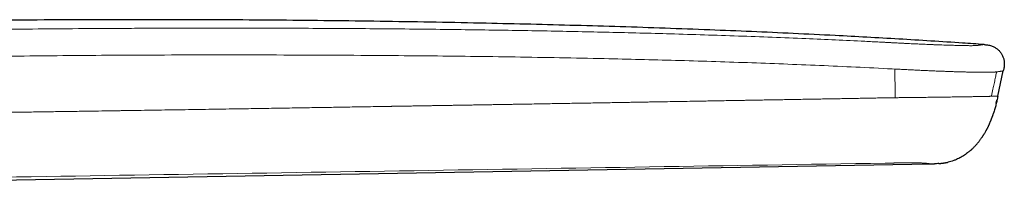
# Model space of a CAD drawing. Header units: millimetres. Extents: x 8 to 831, y 12 to 489.
# Tile 88 of 88: x 742 to 802, y 479 to 489. Entities that reach past the tile are written whole.
import ezdxf

# ---------------------------------------------------------------- set-up
doc = ezdxf.new("R2010")
doc.units = ezdxf.units.MM

msp = doc.modelspace()

# ---------------------------------------------------------------- linework, layer by layer
at = {"color": 252, "linetype": 'Continuous', "lineweight": 0}
for p, q in [((800.336, 487.288), (800.345, 487.287)), ((794.969, 485.818), (794.809, 485.826)), ((797.636, 480.14), (797.62, 480.139))]:
    msp.add_line(p, q, dxfattribs=at)
at = {"color": 7, "linetype": 'Continuous', "lineweight": 30}
for p, q in [((800.345, 487.288), (800.337, 487.288)), ((801.16, 484.187), (801.487, 485.704)), ((801.114, 483.976), (801.114, 483.977)), ((800.424, 482.062), (800.357, 481.951)), ((800.424, 482.062), (800.425, 482.064)), ((740.41, 479.131), (797.125, 480.121)), ((797.137, 480.121), (797.125, 480.121))]:
    msp.add_line(p, q, dxfattribs=at)
for points, knots in [([(800.31, 487.289), (799.888, 487.319), (798.828, 487.393), (797.129, 487.503), (795.213, 487.619), (793.297, 487.728), (791.183, 487.841), (788.872, 487.955), (786.364, 488.068), (783.796, 488.172), (781.17, 488.269), (778.483, 488.358), (775.797, 488.436), (773.111, 488.506), (770.321, 488.57), (767.426, 488.627), (764.428, 488.677), (761.429, 488.717), (758.431, 488.748), (755.434, 488.769), (752.438, 488.781), (749.442, 488.785), (746.307, 488.779), (743.032, 488.762), (739.617, 488.733), (736.203, 488.692), (732.792, 488.64), (729.625, 488.58), (726.701, 488.516), (724.018, 488.449), (721.332, 488.376), (718.643, 488.295), (715.706, 488.199), (712.522, 488.085), (709.093, 487.951), (705.667, 487.804), (702.246, 487.646), (698.828, 487.476), (695.633, 487.307), (693.577, 487.189), (692.66, 487.136)], [0, 0, 0, 0, 0.011777, 0.029585, 0.047412, 0.065238, 0.083055, 0.106374, 0.129682, 0.152982, 0.177938, 0.202888, 0.227836, 0.252783, 0.277731, 0.305575, 0.333417, 0.361257, 0.389092, 0.416919, 0.444738, 0.47255, 0.500356, 0.532062, 0.563766, 0.595464, 0.627144, 0.658802, 0.683682, 0.708595, 0.733546, 0.758525, 0.783518, 0.8154, 0.847263, 0.879092, 0.91089, 0.942663, 0.974417, 1, 1, 1, 1]), ([(800.336, 487.288), (800.328, 487.289), (800.318, 487.289), (800.307, 487.29), (800.306, 487.29)], [0, 0, 0, 0, 0.908067, 1, 1, 1, 1]), ([(800.345, 487.287), (800.372, 487.285), (800.437, 487.281), (800.541, 487.269), (800.656, 487.248), (800.768, 487.218), (800.87, 487.179), (800.963, 487.133), (801.046, 487.082), (801.124, 487.024), (801.196, 486.96), (801.263, 486.89), (801.324, 486.814), (801.378, 486.734), (801.425, 486.649), (801.465, 486.561), (801.497, 486.47), (801.521, 486.376), (801.539, 486.274), (801.547, 486.164), (801.544, 486.048), (801.531, 485.932), (801.511, 485.818), (801.495, 485.742), (801.487, 485.704)], [0, 0, 0, 0, 0.0354609, 0.0862354, 0.137017, 0.1877913, 0.2385137, 0.2807969, 0.3231019, 0.3654131, 0.4077184, 0.4500266, 0.4923392, 0.5346506, 0.5769578, 0.6192619, 0.6615691, 0.7038735, 0.7461643, 0.7969014, 0.8476751, 0.8984317, 0.9491995, 1, 1, 1, 1]), ([(801.16, 484.187), (801.141, 484.101), (801.104, 483.93), (801.045, 483.674), (800.978, 483.42), (800.93, 483.249), (800.901, 483.164), (800.901, 483.162)], [0, 0, 0, 0, 0.248573, 0.49714, 0.745706, 0.994294, 1, 1, 1, 1]), ([(801.06, 483.739), (801.06, 483.741), (801.061, 483.745), (801.062, 483.751), (801.062, 483.757), (801.063, 483.763), (801.063, 483.769), (801.064, 483.775), (801.064, 483.781), (801.065, 483.787), (801.065, 483.793), (801.066, 483.799), (801.067, 483.805), (801.067, 483.811), (801.068, 483.817), (801.07, 483.822), (801.071, 483.827), (801.071, 483.829), (801.071, 483.831), (801.072, 483.833), (801.072, 483.836), (801.074, 483.841), (801.075, 483.847), (801.077, 483.854), (801.08, 483.862), (801.082, 483.87), (801.085, 483.878), (801.087, 483.886), (801.09, 483.896), (801.094, 483.906), (801.097, 483.917), (801.101, 483.928), (801.104, 483.94), (801.108, 483.952), (801.111, 483.964), (801.113, 483.972), (801.114, 483.976)], [0, 0, 0, 0, 0.067603, 0.130265, 0.187998, 0.240806, 0.288683, 0.33162, 0.369605, 0.39877, 0.424127, 0.445675, 0.46342, 0.477382, 0.487622, 0.494317, 0.496531, 0.497446, 0.498298, 0.499156, 0.500089, 0.502357, 0.509181, 0.519546, 0.533621, 0.551468, 0.573112, 0.598562, 0.627825, 0.665939, 0.709039, 0.757134, 0.810241, 0.868389, 0.931621, 1, 1, 1, 1]), ([(800.424, 482.062), (800.426, 482.066), (800.431, 482.074), (800.439, 482.088), (800.447, 482.103), (800.456, 482.12), (800.465, 482.136), (800.474, 482.152), (800.483, 482.168), (800.493, 482.188), (800.504, 482.209), (800.519, 482.237), (800.538, 482.274), (800.559, 482.315), (800.578, 482.355), (800.597, 482.394), (800.615, 482.433), (800.633, 482.471), (800.652, 482.514), (800.673, 482.563), (800.695, 482.614), (800.714, 482.659), (800.729, 482.697), (800.742, 482.732), (800.754, 482.761), (800.762, 482.783), (800.767, 482.796), (800.767, 482.798), (800.767, 482.799), (800.768, 482.8), (800.768, 482.801), (800.769, 482.803), (800.769, 482.804), (800.77, 482.806), (800.77, 482.808), (800.772, 482.81), (800.774, 482.817), (800.778, 482.826), (800.783, 482.839), (800.789, 482.855), (800.797, 482.873), (800.806, 482.896), (800.816, 482.923), (800.828, 482.954), (800.841, 482.988), (800.855, 483.027), (800.87, 483.069), (800.885, 483.115), (800.896, 483.146), (800.901, 483.163)], [0, 0, 0, 0, 0.033153, 0.061169, 0.084174, 0.102459, 0.116662, 0.122659, 0.131774, 0.141492, 0.152607, 0.165309, 0.188752, 0.216715, 0.239554, 0.264827, 0.290971, 0.315875, 0.339535, 0.377582, 0.41195, 0.442667, 0.469762, 0.493269, 0.517673, 0.536685, 0.550611, 0.560232, 0.563623, 0.566105, 0.567057, 0.567869, 0.568612, 0.569376, 0.570247, 0.571281, 0.573966, 0.582173, 0.594414, 0.61077, 0.631262, 0.655886, 0.689071, 0.72761, 0.771476, 0.820647, 0.875114, 0.934886, 1, 1, 1, 1]), ([(799.503, 480.914), (799.506, 480.917), (799.512, 480.922), (799.522, 480.931), (799.531, 480.939), (799.539, 480.946), (799.548, 480.954), (799.556, 480.961), (799.563, 480.967), (799.568, 480.972), (799.575, 480.978), (799.584, 480.987), (799.597, 480.999), (799.613, 481.014), (799.638, 481.037), (799.673, 481.072), (799.72, 481.118), (799.77, 481.171), (799.824, 481.229), (799.88, 481.291), (799.934, 481.355), (799.986, 481.418), (800.035, 481.479), (800.081, 481.539), (800.124, 481.597), (800.164, 481.653), (800.198, 481.703), (800.228, 481.746), (800.252, 481.782), (800.274, 481.816), (800.295, 481.848), (800.313, 481.877), (800.33, 481.905), (800.346, 481.93), (800.354, 481.944), (800.359, 481.951)], [0, 0, 0, 0, 0.036396, 0.068413, 0.096047, 0.119317, 0.138276, 0.153048, 0.161548, 0.16812, 0.170859, 0.179187, 0.191162, 0.203365, 0.217929, 0.253819, 0.293911, 0.338203, 0.386694, 0.438873, 0.490239, 0.539726, 0.587343, 0.633095, 0.676986, 0.71902, 0.758933, 0.787456, 0.815353, 0.843206, 0.871588, 0.90103, 0.931998, 0.964882, 1, 1, 1, 1]), ([(799.503, 480.915), (799.501, 480.913), (799.45, 480.866), (799.355, 480.791), (799.218, 480.689), (799.087, 480.601), (798.951, 480.52), (798.812, 480.447), (798.663, 480.378), (798.505, 480.316), (798.337, 480.261), (798.223, 480.233), (798.166, 480.219)], [0, 0, 0, 0, 0.005756, 0.135154, 0.238725, 0.342295, 0.445817, 0.549274, 0.652684, 0.768507, 0.884394, 1, 1, 1, 1]), ([(797.62, 480.139), (797.623, 480.139), (797.628, 480.14), (797.636, 480.14), (797.644, 480.141), (797.653, 480.142), (797.662, 480.143), (797.672, 480.144), (797.683, 480.145), (797.695, 480.147), (797.707, 480.148), (797.721, 480.15), (797.735, 480.151), (797.751, 480.153), (797.765, 480.155), (797.778, 480.156), (797.788, 480.157), (797.799, 480.159), (797.813, 480.16), (797.831, 480.162), (797.852, 480.165), (797.878, 480.169), (797.902, 480.172), (797.926, 480.175), (797.949, 480.179), (797.972, 480.182), (797.995, 480.186), (798.018, 480.19), (798.04, 480.194), (798.061, 480.197), (798.081, 480.201), (798.101, 480.205), (798.119, 480.209), (798.137, 480.212), (798.153, 480.216), (798.161, 480.218), (798.166, 480.219)], [0, 0, 0, 0, 0.060982, 0.117862, 0.170588, 0.219122, 0.263441, 0.303532, 0.339396, 0.371047, 0.398514, 0.421854, 0.441157, 0.456592, 0.468483, 0.473313, 0.477581, 0.481507, 0.487366, 0.493658, 0.502752, 0.512569, 0.524062, 0.538327, 0.555932, 0.577164, 0.60217, 0.631026, 0.663763, 0.700388, 0.740887, 0.785231, 0.833377, 0.885269, 0.940837, 1, 1, 1, 1]), ([(797.123, 480.121), (797.124, 480.121), (797.127, 480.121), (797.133, 480.121), (797.141, 480.121), (797.15, 480.122), (797.16, 480.122), (797.17, 480.122), (797.181, 480.122), (797.192, 480.123), (797.202, 480.123), (797.211, 480.123), (797.219, 480.123), (797.227, 480.123), (797.235, 480.123), (797.243, 480.124), (797.25, 480.124), (797.258, 480.124), (797.267, 480.124), (797.278, 480.124), (797.289, 480.125), (797.3, 480.125), (797.31, 480.125), (797.319, 480.125), (797.327, 480.125), (797.335, 480.125), (797.341, 480.126), (797.346, 480.126), (797.348, 480.126), (797.35, 480.126)], [0, 0, 0, 0, 0.019865, 0.096366, 0.164219, 0.223454, 0.274126, 0.316335, 0.350255, 0.376218, 0.390906, 0.402228, 0.407081, 0.414055, 0.421092, 0.430512, 0.435236, 0.440162, 0.451638, 0.466484, 0.492647, 0.526727, 0.569026, 0.619692, 0.678796, 0.746376, 0.822442, 0.90699, 1, 1, 1, 1]), ([(797.62, 480.139), (797.571, 480.136), (797.481, 480.13), (797.39, 480.127), (797.35, 480.126)], [0, 0, 0, 0, 0.55029, 1, 1, 1, 1])]:
    msp.add_open_spline(points, degree=3, knots=knots, dxfattribs=at)
at = {"color": 252, "linetype": 'Continuous', "lineweight": 0}
for points, knots in [([(692.642, 487.136), (692.643, 487.136), (692.647, 487.136), (692.668, 487.136), (692.701, 487.136), (692.747, 487.136), (692.806, 487.137), (692.876, 487.137), (692.956, 487.137), (693.047, 487.137), (693.149, 487.138), (693.262, 487.138), (693.389, 487.138), (693.531, 487.139), (693.689, 487.139), (693.859, 487.14), (694.042, 487.14), (694.238, 487.14), (694.443, 487.141), (694.654, 487.141), (694.871, 487.141), (695.098, 487.141), (695.335, 487.141), (695.586, 487.14), (695.854, 487.14), (696.139, 487.14), (696.436, 487.139), (696.745, 487.138), (697.066, 487.137), (697.391, 487.136), (697.718, 487.135), (698.047, 487.133), (698.386, 487.132), (698.732, 487.13), (699.094, 487.127), (699.471, 487.125), (699.861, 487.122), (700.258, 487.119), (700.663, 487.116), (701.075, 487.113), (701.486, 487.11), (701.895, 487.106), (702.303, 487.103), (702.717, 487.1), (703.137, 487.096), (703.573, 487.093), (704.025, 487.089), (704.494, 487.086), (704.969, 487.082), (705.451, 487.079), (705.941, 487.076), (706.427, 487.073), (706.907, 487.071), (707.379, 487.069), (707.851, 487.068), (708.324, 487.067), (708.806, 487.067), (709.3, 487.068), (709.806, 487.069), (710.314, 487.072), (710.823, 487.075), (711.335, 487.079), (711.836, 487.085), (712.328, 487.091), (712.81, 487.099), (713.292, 487.107), (713.775, 487.116), (714.267, 487.127), (714.766, 487.139), (715.272, 487.153), (715.775, 487.168), (716.274, 487.184), (716.771, 487.202), (717.254, 487.221), (717.726, 487.24), (718.186, 487.261), (718.642, 487.282), (719.096, 487.305), (719.516, 487.327), (719.903, 487.348), (720.258, 487.369), (720.612, 487.39), (720.963, 487.412), (721.313, 487.434), (721.661, 487.457), (721.996, 487.48), (722.262, 487.499), (722.463, 487.514), (722.612, 487.525), (722.767, 487.536), (722.927, 487.548), (723.094, 487.561), (723.251, 487.573), (723.394, 487.584), (723.526, 487.594), (723.66, 487.604), (723.767, 487.613), (723.839, 487.618), (723.875, 487.621), (723.907, 487.624), (723.939, 487.626), (723.972, 487.629), (724.007, 487.631), (724.043, 487.634), (724.078, 487.637), (724.114, 487.64), (724.15, 487.642), (724.186, 487.645), (724.222, 487.648), (724.282, 487.653), (724.363, 487.659), (724.464, 487.666), (724.555, 487.673), (724.625, 487.679), (724.675, 487.682), (724.714, 487.685), (724.761, 487.689), (724.819, 487.693), (724.881, 487.697), (724.943, 487.701), (725.036, 487.708), (725.161, 487.717), (725.316, 487.727), (725.47, 487.737), (725.621, 487.747), (725.837, 487.761), (726.122, 487.779), (726.481, 487.8), (726.847, 487.821), (727.241, 487.842), (727.662, 487.865), (728.116, 487.887), (728.575, 487.909), (729.035, 487.93), (729.492, 487.949), (729.883, 487.965), (730.207, 487.978), (730.462, 487.987), (730.713, 487.996), (730.959, 488.005), (731.2, 488.013), (731.443, 488.02), (731.672, 488.027), (731.891, 488.033), (732.095, 488.039), (732.303, 488.044), (732.515, 488.05), (732.73, 488.055), (732.941, 488.06), (733.147, 488.065), (733.352, 488.07), (733.568, 488.074), (733.798, 488.079), (734.031, 488.084), (734.266, 488.089), (734.439, 488.092), (734.555, 488.094), (734.61, 488.095), (734.666, 488.096), (734.722, 488.098), (734.774, 488.098), (734.814, 488.099), (734.855, 488.1), (734.905, 488.101), (734.979, 488.102), (735.07, 488.104), (735.177, 488.106), (735.301, 488.108), (735.442, 488.111), (735.594, 488.114), (735.741, 488.116), (735.875, 488.119), (735.993, 488.121), (736.105, 488.123), (736.213, 488.124), (736.496, 488.129), (736.974, 488.137), (737.647, 488.148), (738.337, 488.159), (739.027, 488.169), (739.718, 488.179), (740.408, 488.188), (741.099, 488.197), (742.481, 488.214), (744.554, 488.235), (746.639, 488.25), (748.044, 488.258), (748.769, 488.262), (749.494, 488.265), (750.219, 488.268), (750.945, 488.27), (752.12, 488.273), (753.749, 488.276), (755.831, 488.275), (757.921, 488.271), (760.017, 488.264), (762.121, 488.252), (764.231, 488.237), (766.344, 488.217), (768.383, 488.194), (770.343, 488.167), (772.223, 488.138), (774.093, 488.106), (775.954, 488.069), (777.806, 488.028), (779.65, 487.983), (781.558, 487.931), (783.531, 487.872), (785.57, 487.804), (787.602, 487.729), (789.547, 487.65), (791.405, 487.568), (792.878, 487.498), (793.785, 487.453), (794.132, 487.435), (794.222, 487.431), (794.32, 487.426), (794.417, 487.421), (794.517, 487.415), (794.618, 487.41), (794.72, 487.405), (794.8, 487.401), (794.861, 487.397), (794.904, 487.395), (794.945, 487.393), (794.982, 487.391), (795.017, 487.389), (795.059, 487.387), (795.141, 487.383), (795.26, 487.377), (795.392, 487.37), (795.504, 487.364), (795.597, 487.359), (795.685, 487.355), (795.77, 487.351), (795.892, 487.345), (796.053, 487.337), (796.248, 487.328), (796.434, 487.319), (796.615, 487.311), (796.795, 487.303), (796.976, 487.296), (797.171, 487.288), (797.376, 487.28), (797.59, 487.272), (797.802, 487.265), (798.01, 487.258), (798.215, 487.251), (798.406, 487.245), (798.58, 487.24), (798.734, 487.236), (798.877, 487.232), (799.01, 487.229), (799.135, 487.226), (799.25, 487.224), (799.355, 487.223), (799.45, 487.222), (799.537, 487.222), (799.615, 487.222), (799.672, 487.223), (799.712, 487.224), (799.74, 487.224), (799.766, 487.225), (799.79, 487.226), (799.813, 487.227), (799.834, 487.229), (799.857, 487.23), (799.88, 487.232), (799.905, 487.234), (799.928, 487.237), (799.949, 487.24), (799.967, 487.242), (799.982, 487.244), (799.995, 487.246), (800.009, 487.249), (800.023, 487.251), (800.036, 487.253), (800.049, 487.255), (800.063, 487.257), (800.076, 487.259), (800.089, 487.26), (800.108, 487.263), (800.131, 487.266), (800.158, 487.27), (800.182, 487.273), (800.204, 487.276), (800.232, 487.28), (800.263, 487.284), (800.289, 487.287), (800.303, 487.289), (800.305, 487.289), (800.306, 487.29)], [0, 0, 0, 0, 0.004083, 0.008141, 0.012178, 0.016196, 0.020196, 0.024183, 0.027931, 0.031672, 0.035407, 0.039138, 0.042869, 0.046829, 0.050793, 0.054763, 0.058743, 0.062734, 0.066736, 0.0705, 0.074254, 0.077999, 0.081737, 0.085472, 0.08942, 0.093384, 0.097366, 0.10137, 0.105399, 0.10942, 0.1132, 0.116983, 0.120771, 0.124568, 0.128374, 0.132389, 0.136393, 0.14039, 0.144381, 0.148369, 0.152356, 0.156117, 0.159882, 0.163651, 0.167428, 0.171214, 0.175262, 0.179322, 0.183396, 0.187487, 0.191596, 0.195742, 0.199639, 0.20351, 0.207357, 0.211181, 0.214985, 0.219014, 0.223039, 0.227064, 0.231091, 0.235122, 0.239139, 0.242914, 0.246687, 0.25046, 0.254236, 0.258016, 0.262005, 0.265975, 0.26993, 0.273872, 0.277804, 0.281728, 0.285423, 0.289116, 0.292808, 0.296502, 0.3002, 0.303146, 0.306097, 0.309054, 0.312018, 0.31499, 0.317972, 0.320964, 0.323683, 0.324943, 0.326259, 0.327631, 0.329061, 0.330547, 0.332091, 0.333267, 0.334425, 0.335633, 0.336907, 0.3373, 0.33759, 0.33788, 0.33817, 0.33846, 0.338784, 0.339108, 0.339432, 0.339755, 0.340079, 0.340402, 0.340726, 0.341049, 0.342034, 0.342938, 0.343761, 0.344503, 0.34481, 0.345101, 0.345537, 0.346083, 0.34663, 0.347177, 0.347723, 0.349089, 0.350456, 0.351795, 0.353082, 0.354385, 0.357347, 0.360386, 0.363503, 0.366553, 0.370231, 0.373965, 0.377741, 0.381481, 0.385176, 0.388829, 0.390912, 0.392951, 0.394948, 0.396901, 0.398813, 0.400689, 0.402663, 0.404244, 0.405854, 0.40749, 0.409155, 0.410847, 0.412567, 0.414119, 0.415699, 0.417388, 0.419188, 0.421098, 0.42287, 0.424727, 0.425155, 0.425588, 0.426025, 0.426467, 0.426913, 0.427253, 0.42741, 0.42786, 0.42844, 0.42915, 0.429991, 0.430961, 0.432063, 0.433294, 0.434537, 0.435519, 0.436437, 0.437316, 0.438156, 0.438957, 0.443977, 0.449381, 0.454786, 0.460192, 0.4656, 0.471008, 0.476418, 0.481829, 0.503482, 0.525152, 0.53083, 0.53651, 0.542191, 0.547873, 0.553556, 0.559241, 0.575509, 0.591831, 0.608207, 0.624638, 0.641122, 0.657661, 0.674253, 0.690823, 0.705626, 0.720361, 0.735027, 0.749625, 0.764154, 0.778615, 0.79301, 0.809064, 0.825068, 0.841022, 0.856926, 0.870881, 0.884799, 0.891645, 0.892247, 0.892974, 0.893781, 0.894544, 0.895263, 0.896139, 0.896939, 0.897663, 0.898026, 0.898367, 0.898686, 0.898982, 0.899255, 0.899519, 0.899976, 0.901186, 0.902327, 0.9031, 0.903839, 0.904542, 0.905211, 0.905846, 0.907485, 0.909064, 0.910585, 0.912065, 0.913578, 0.91514, 0.916753, 0.918701, 0.920672, 0.922669, 0.924697, 0.926757, 0.928855, 0.930641, 0.932349, 0.933979, 0.935578, 0.937173, 0.938733, 0.940262, 0.941787, 0.943319, 0.944861, 0.946426, 0.947146, 0.947874, 0.948613, 0.949362, 0.950122, 0.950892, 0.951674, 0.952782, 0.953978, 0.955261, 0.956631, 0.95777, 0.958766, 0.959749, 0.960851, 0.96201, 0.963069, 0.964127, 0.965204, 0.966334, 0.967449, 0.968547, 0.971227, 0.973809, 0.976294, 0.978734, 0.981321, 0.987074, 0.9928, 0.998499, 1, 1, 1, 1]), ([(794.809, 485.826), (794.081, 485.863), (792.627, 485.936), (790.45, 486.034), (788.28, 486.123), (786.117, 486.202), (783.96, 486.274), (781.809, 486.338), (779.664, 486.394), (777.341, 486.448), (774.842, 486.499), (772.166, 486.544), (769.497, 486.58), (766.833, 486.61), (763.933, 486.635), (760.796, 486.653), (757.423, 486.665), (754.052, 486.667), (750.684, 486.661), (747.556, 486.645), (744.668, 486.622), (742.019, 486.594), (739.367, 486.559), (736.712, 486.517), (734.94, 486.483), (734.054, 486.466)], [0, 0, 0, 0, 0.0360325, 0.0719264, 0.1076953, 0.1433455, 0.178883, 0.2143141, 0.2496448, 0.2848813, 0.329054, 0.3731005, 0.4170347, 0.4608703, 0.5046209, 0.5602018, 0.6156945, 0.6711265, 0.726525, 0.7819177, 0.8254543, 0.8690176, 0.9126209, 0.9562775, 1, 1, 1, 1]), ([(801.087, 485.649), (801.077, 485.647), (801.055, 485.644), (801.016, 485.64), (800.969, 485.636), (800.911, 485.632), (800.84, 485.629), (800.759, 485.626), (800.667, 485.624), (800.564, 485.622), (800.439, 485.622), (800.289, 485.622), (800.111, 485.623), (799.919, 485.626), (799.715, 485.629), (799.5, 485.633), (799.275, 485.639), (799.04, 485.645), (798.797, 485.652), (798.544, 485.659), (798.283, 485.668), (798.014, 485.678), (797.736, 485.688), (797.45, 485.699), (797.157, 485.712), (796.857, 485.725), (796.552, 485.739), (796.242, 485.753), (795.927, 485.769), (795.609, 485.785), (795.289, 485.801), (795.076, 485.812), (794.969, 485.818)], [0, 0, 0, 0, 0.028213, 0.056399, 0.084562, 0.112712, 0.140868, 0.168518, 0.196139, 0.223726, 0.25129, 0.287077, 0.322881, 0.358713, 0.394564, 0.430419, 0.466254, 0.502042, 0.537773, 0.573455, 0.609104, 0.644736, 0.680371, 0.716002, 0.751612, 0.787185, 0.822711, 0.858192, 0.893625, 0.929051, 0.964514, 1, 1, 1, 1]), ([(794.969, 485.818), (794.974, 485.531), (794.983, 484.956), (794.993, 484.382), (794.997, 484.095)], [0, 0, 0, 0, 0.499996, 1, 1, 1, 1]), ([(801.087, 485.649), (801.078, 485.609), (801.06, 485.525), (801.031, 485.393), (801, 485.251), (800.967, 485.097), (800.931, 484.933), (800.894, 484.759), (800.854, 484.576), (800.812, 484.382), (800.784, 484.249), (800.769, 484.181)], [0, 0, 0, 0, 0.082095, 0.171731, 0.26891, 0.373633, 0.4859, 0.603507, 0.728392, 0.860557, 1, 1, 1, 1]), ([(801.487, 485.704), (801.486, 485.704), (801.485, 485.704), (801.472, 485.702), (801.453, 485.699), (801.425, 485.695), (801.389, 485.69), (801.344, 485.684), (801.291, 485.677), (801.229, 485.669), (801.164, 485.66), (801.113, 485.653), (801.087, 485.649)], [0, 0, 0, 0, 0.100043, 0.200107, 0.300174, 0.400233, 0.500267, 0.600264, 0.700212, 0.80013, 0.900069, 1, 1, 1, 1]), ([(794.542, 484.088), (794.381, 484.085), (794.061, 484.08), (793.587, 484.071), (793.123, 484.063), (792.671, 484.055), (792.229, 484.047), (791.805, 484.039), (791.4, 484.032), (791.011, 484.025), (790.631, 484.019), (790.258, 484.012), (789.861, 484.005), (789.44, 483.998), (788.996, 483.99), (788.563, 483.983), (788.139, 483.975), (787.724, 483.968), (787.318, 483.961), (786.959, 483.955), (786.724, 483.95), (786.611, 483.948), (786.576, 483.948), (786.541, 483.947), (786.505, 483.947), (786.464, 483.946), (786.343, 483.944), (786.144, 483.94), (785.855, 483.935), (785.554, 483.93), (785.242, 483.925), (784.9, 483.919), (784.529, 483.912), (784.13, 483.905), (783.737, 483.898), (783.248, 483.89), (782.666, 483.88), (781.988, 483.868), (781.314, 483.856), (780.813, 483.848), (780.483, 483.842), (780.322, 483.839), (780.161, 483.836), (779.997, 483.833), (779.832, 483.831), (779.666, 483.828), (779.449, 483.824), (779.183, 483.819), (778.864, 483.814), (778.502, 483.808), (778.094, 483.801), (777.641, 483.793), (777.177, 483.785), (776.7, 483.777), (776.209, 483.768), (775.704, 483.76), (775.189, 483.751), (774.664, 483.742), (774.129, 483.733), (773.583, 483.724), (773.178, 483.717), (772.92, 483.712), (772.82, 483.711), (772.729, 483.709), (772.644, 483.708), (772.558, 483.706), (772.43, 483.704), (772.259, 483.701), (772.029, 483.697), (771.778, 483.693), (771.506, 483.689), (771.218, 483.684), (770.916, 483.679), (770.597, 483.673), (770.269, 483.668), (769.932, 483.662), (769.611, 483.657), (769.308, 483.652), (769.036, 483.647), (768.847, 483.644), (768.737, 483.642), (768.695, 483.642), (768.646, 483.641), (768.597, 483.64), (768.548, 483.639), (768.499, 483.638), (768.377, 483.636), (768.185, 483.633), (767.926, 483.629), (767.676, 483.625), (767.436, 483.621), (767.205, 483.617), (766.983, 483.613), (766.771, 483.61), (766.569, 483.606), (766.376, 483.603), (766.193, 483.6), (766.021, 483.597), (765.859, 483.595), (765.706, 483.592), (765.559, 483.59), (765.417, 483.587), (765.282, 483.585), (765.157, 483.583), (765.043, 483.581), (764.941, 483.579), (764.848, 483.578), (764.77, 483.577), (764.704, 483.576), (764.65, 483.575), (764.604, 483.574), (764.566, 483.573), (764.536, 483.573), (764.515, 483.572), (764.502, 483.572), (764.496, 483.572), (764.495, 483.572), (764.49, 483.572), (764.482, 483.572), (764.47, 483.572), (764.458, 483.571), (764.446, 483.571), (764.434, 483.571), (764.422, 483.571), (764.392, 483.57), (764.327, 483.569), (764.195, 483.567), (763.96, 483.563), (763.542, 483.556), (762.799, 483.544), (761.831, 483.528), (760.737, 483.51), (759.627, 483.492), (758.459, 483.473), (757.231, 483.453), (755.871, 483.431), (754.379, 483.408), (752.751, 483.382), (751.123, 483.357), (749.939, 483.339), (749.205, 483.327), (748.923, 483.323), (748.647, 483.319), (748.369, 483.315), (748.091, 483.31), (747.812, 483.306), (747.367, 483.299), (746.753, 483.29), (745.919, 483.277), (745.025, 483.264), (744.071, 483.25), (743.125, 483.236), (742.362, 483.224), (741.909, 483.217), (741.743, 483.215), (741.69, 483.214), (741.627, 483.213), (741.561, 483.212), (741.431, 483.21), (741.196, 483.207), (740.857, 483.202), (740.483, 483.196), (740.12, 483.191), (739.768, 483.186), (739.427, 483.181), (739.097, 483.176), (738.778, 483.171), (738.471, 483.166), (738.174, 483.162), (737.889, 483.158), (737.615, 483.154), (737.357, 483.15), (737.114, 483.146), (736.887, 483.143), (736.669, 483.14), (736.462, 483.137), (736.26, 483.134), (736.065, 483.131), (735.877, 483.128), (735.7, 483.125), (735.535, 483.123), (735.382, 483.12), (735.241, 483.118), (735.112, 483.116), (734.994, 483.115), (734.89, 483.113), (734.799, 483.112), (734.72, 483.11), (734.651, 483.109), (734.591, 483.108), (734.542, 483.107), (734.503, 483.107), (734.474, 483.107), (734.452, 483.106), (734.437, 483.106), (734.427, 483.106), (734.421, 483.106), (734.418, 483.106), (734.418, 483.106), (734.418, 483.106)], [0, 0, 0, 0, 0.0080613, 0.0159602, 0.0236817, 0.0312164, 0.0385689, 0.0457462, 0.0523589, 0.0588276, 0.065158, 0.071356, 0.0774272, 0.0849962, 0.0923803, 0.0995913, 0.1066412, 0.1135419, 0.1203051, 0.1269424, 0.1314444, 0.1320301, 0.132615, 0.133199, 0.1337822, 0.1343734, 0.1352388, 0.1398299, 0.1443485, 0.1496399, 0.1548435, 0.159967, 0.1667165, 0.1733527, 0.1798922, 0.1863505, 0.1977313, 0.208989, 0.2201959, 0.2313732, 0.2340106, 0.2366749, 0.2393664, 0.2420854, 0.2448319, 0.2476062, 0.2504085, 0.2556187, 0.2609232, 0.266322, 0.2737006, 0.2812487, 0.288966, 0.2968521, 0.3050726, 0.3134672, 0.3220349, 0.3307742, 0.3396833, 0.3487602, 0.3580027, 0.3599165, 0.3616161, 0.3630184, 0.3644378, 0.3658742, 0.3673275, 0.3708207, 0.3744087, 0.3788037, 0.3833333, 0.3879976, 0.3931444, 0.3984458, 0.4039015, 0.4095112, 0.4152747, 0.4199004, 0.4246199, 0.4288504, 0.4293298, 0.4301346, 0.4309564, 0.4317734, 0.4325855, 0.4333929, 0.4341954, 0.4386638, 0.442976, 0.4471317, 0.4511306, 0.4549723, 0.4586566, 0.4621833, 0.4655525, 0.4687639, 0.4718176, 0.4746634, 0.477357, 0.4798988, 0.4822886, 0.4847185, 0.4869685, 0.4890389, 0.4909298, 0.4926414, 0.4941739, 0.4955274, 0.4965652, 0.4974661, 0.4982304, 0.4988582, 0.4993493, 0.4997041, 0.4999224, 0.4999804, 0.5000015, 0.5000043, 0.5002044, 0.5004044, 0.5006044, 0.5008044, 0.5010044, 0.5012044, 0.5014044, 0.5025041, 0.5044669, 0.507969, 0.5142125, 0.5253259, 0.5450519, 0.5625306, 0.5798883, 0.6004164, 0.6208229, 0.6411349, 0.668237, 0.6952797, 0.7223259, 0.7494444, 0.7543172, 0.7589068, 0.7635012, 0.7681113, 0.7727377, 0.7773806, 0.7820404, 0.7949428, 0.8079736, 0.8236531, 0.839513, 0.855552, 0.870803, 0.8775615, 0.8781576, 0.8790849, 0.8801904, 0.881291, 0.8823867, 0.8866439, 0.8930401, 0.8992557, 0.9052895, 0.9111408, 0.9168086, 0.9222923, 0.9275911, 0.9327047, 0.9376324, 0.9423739, 0.9469289, 0.9512972, 0.9552445, 0.9590254, 0.9626397, 0.9660874, 0.9693683, 0.9726858, 0.9758131, 0.9787504, 0.9814975, 0.9840545, 0.9863807, 0.9885235, 0.990483, 0.9922591, 0.9937146, 0.9950187, 0.9961714, 0.9971726, 0.9980223, 0.9986147, 0.999102, 0.9994842, 0.9997018, 0.9998603, 0.9999597, 0.9999955, 1, 1, 1, 1]), ([(794.997, 484.095), (794.921, 484.094), (794.769, 484.091), (794.618, 484.089), (794.542, 484.088)], [0, 0, 0, 0, 0.501913, 1, 1, 1, 1]), ([(800.769, 484.181), (800.76, 484.18), (800.743, 484.18), (800.711, 484.179), (800.673, 484.178), (800.626, 484.176), (800.57, 484.174), (800.504, 484.172), (800.428, 484.17), (800.341, 484.169), (800.244, 484.167), (800.136, 484.165), (800.017, 484.163), (799.89, 484.161), (799.753, 484.159), (799.609, 484.157), (799.458, 484.155), (799.301, 484.153), (799.137, 484.15), (798.966, 484.148), (798.787, 484.145), (798.601, 484.142), (798.408, 484.139), (798.209, 484.136), (798.005, 484.133), (797.797, 484.13), (797.585, 484.127), (797.368, 484.124), (797.157, 484.121), (796.953, 484.118), (796.759, 484.116), (796.561, 484.113), (796.361, 484.111), (796.159, 484.109), (795.944, 484.106), (795.717, 484.103), (795.476, 484.101), (795.236, 484.098), (795.077, 484.096), (794.997, 484.095)], [0, 0, 0, 0, 0.02493, 0.050214, 0.075837, 0.101793, 0.128058, 0.154133, 0.180474, 0.207071, 0.233906, 0.261452, 0.289203, 0.317155, 0.345298, 0.37362, 0.401594, 0.429707, 0.457937, 0.486262, 0.515179, 0.544155, 0.573173, 0.602223, 0.631293, 0.659859, 0.688422, 0.71696, 0.745457, 0.769595, 0.793679, 0.817697, 0.84164, 0.865505, 0.889292, 0.917212, 0.944977, 0.972574, 1, 1, 1, 1]), ([(800.769, 484.181), (800.797, 484.181), (800.853, 484.181), (800.925, 484.181), (800.988, 484.182), (801.041, 484.182), (801.084, 484.183), (801.118, 484.184), (801.142, 484.185), (801.157, 484.186), (801.159, 484.187), (801.16, 484.187)], [0, 0, 0, 0, 0.111772, 0.223625, 0.335549, 0.447534, 0.559569, 0.669643, 0.779746, 0.889868, 1, 1, 1, 1]), ([(794.388, 480.165), (784.957, 480.013), (766.096, 479.709), (747.235, 479.412), (737.804, 479.264)], [0, 0, 0, 0, 0.4999989, 1, 1, 1, 1]), ([(796.772, 480.164), (796.765, 480.164), (796.752, 480.166), (796.721, 480.167), (796.682, 480.169), (796.633, 480.171), (796.575, 480.172), (796.505, 480.174), (796.422, 480.175), (796.324, 480.176), (796.217, 480.177), (796.1, 480.177), (795.976, 480.178), (795.848, 480.178), (795.717, 480.177), (795.613, 480.177), (795.539, 480.177), (795.498, 480.177), (795.456, 480.176), (795.413, 480.176), (795.371, 480.176), (795.327, 480.176), (795.284, 480.175), (795.22, 480.175), (795.135, 480.174), (795.052, 480.173), (794.993, 480.173), (794.958, 480.172), (794.922, 480.172), (794.881, 480.171), (794.803, 480.171), (794.688, 480.169), (794.538, 480.167), (794.438, 480.165), (794.388, 480.165)], [0, 0, 0, 0, 0.04101, 0.082008, 0.123159, 0.16463, 0.206583, 0.249174, 0.298769, 0.348325, 0.398069, 0.448223, 0.499005, 0.546314, 0.593179, 0.639773, 0.653478, 0.66718, 0.680882, 0.69459, 0.708309, 0.722041, 0.735794, 0.749569, 0.781673, 0.814226, 0.824561, 0.83495, 0.845393, 0.856782, 0.871359, 0.914457, 0.957277, 1, 1, 1, 1]), ([(797.125, 480.121), (797.124, 480.121), (797.122, 480.121), (797.108, 480.123), (797.09, 480.125), (797.073, 480.127), (797.061, 480.129), (797.047, 480.13), (797.031, 480.132), (797.015, 480.134), (796.999, 480.136), (796.983, 480.138), (796.967, 480.14), (796.95, 480.142), (796.933, 480.144), (796.915, 480.146), (796.897, 480.148), (796.879, 480.151), (796.862, 480.153), (796.849, 480.154), (796.839, 480.155), (796.832, 480.156), (796.825, 480.157), (796.819, 480.158), (796.811, 480.159), (796.803, 480.16), (796.794, 480.161), (796.786, 480.162), (796.778, 480.163), (796.774, 480.163), (796.772, 480.164)], [0, 0, 0, 0, 0.112423, 0.2248974, 0.3374429, 0.3816812, 0.4259347, 0.4702045, 0.5144919, 0.5572376, 0.5980506, 0.6329098, 0.6676556, 0.7022888, 0.7368098, 0.7712194, 0.803095, 0.8340839, 0.8615463, 0.8896919, 0.8990768, 0.910074, 0.9205362, 0.9304634, 0.9398555, 0.9552963, 0.9690311, 0.9810599, 0.9913828, 1, 1, 1, 1])]:
    msp.add_open_spline(points, degree=3, knots=knots, dxfattribs=at)

doc.saveas('drawing.dxf')
